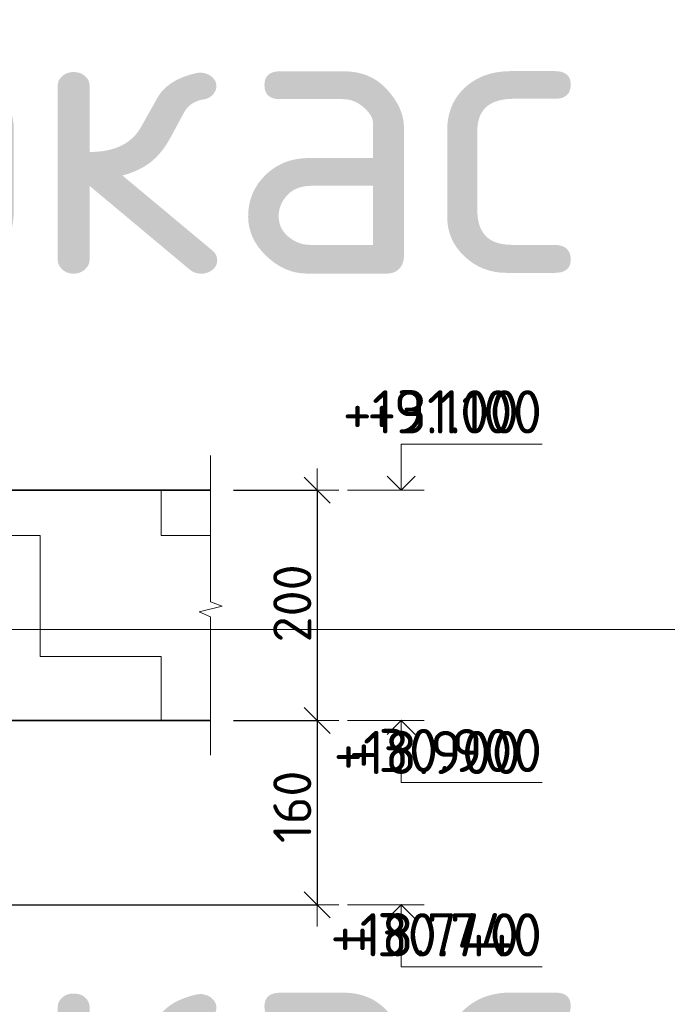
# Model space of a CAD drawing. Header units: metres. Extents: x -38 to 93, y -15 to 21.
# Tile 156 of 194: x 75.057 to 75.619, y 12.613 to 13.468. Entities that reach past the tile are written whole.
import ezdxf

# ---------------------------------------------------------------- set-up
doc = ezdxf.new("R2010")
doc.units = ezdxf.units.M
doc.header["$PDMODE"] = 65
doc.layers.add('XR$3$Размерная линия_ общее', color=7, linetype='Continuous', lineweight=13)
doc.layers.add('XR$5$Размерная линия_ общее', color=7, linetype='Continuous', lineweight=13)
doc.styles.add('ISOCPEUR', font='txt')
doc.dimstyles.new('DIMSTYLE_8', dxfattribs={"dimtxt": 0.033, "dimasz": 0.0375, "dimexe": 0, "dimexo": 0, "dimgap": 0.0165, "dimtad": 2, "dimdec": 0, "dimlfac": 1000, "dimrnd": 1, "dimzin": 12, "dimdsep": 46, "dimtxsty": 'ISOCPEUR', "dimblk1": 'ALL_ML_STRICH', "dimblk2": 'ALL_ML_STRICH', "dimsah": 1, "dimcen": 0, "dimclrd": 7, "dimclre": 256, "dimclrt": 7, "dimadec": 0, "dimazin": 0, "dimtfac": 1, "dimtdec": 0, "dimtix": 1, "dimtmove": 2, "dimatfit": 3, "dimfxl": 0, "dimtzin": 0, "dimlwd": 0, "dimlwe": -3, "dimarcsym": 0})
pattern_1 = [(0, (0.21, 0.21), (0.105, 0.105), [0.105, -0.105]), (90, (0.21, 0.21), (-0.105, 0.105), [0.105, -0.105])]

# ---------------------------------------------------------------- blocks, each defined once
blk = doc.blocks.new('СЛОЖНЫЙ_ОБЪЕКТ_6')
at = {"color": 7, "linetype": 'Continuous', "lineweight": 13, "transparency": 33554687}
blk.add_line((75.40839, 13.05949), (75.34172, 13.05949), dxfattribs=at)
blk.add_lwpolyline([(75.38839, 13.05949), (75.38839, 13.09949), (75.49072, 13.09949)], dxfattribs=at)
at = {"color": 7, "linetype": 'Continuous', "lineweight": 35, "transparency": 33554687}
blk.add_lwpolyline([(75.37629, 13.07159), (75.38839, 13.05949), (75.4005, 13.07159)], dxfattribs=at)
blk = doc.blocks.new('СЛОЖНЫЙ_ОБЪЕКТ_7')
at = {"color": 7, "linetype": 'Continuous', "lineweight": 13, "transparency": 33554687}
blk.add_line((75.40839, 12.85949), (75.34172, 12.85949), dxfattribs=at)
at = {"color": 7, "linetype": 'Continuous', "lineweight": 35, "transparency": 33554687}
blk.add_lwpolyline([(75.37629, 12.84738), (75.38839, 12.85949), (75.4005, 12.84738)], dxfattribs=at)
at = {"color": 7, "linetype": 'Continuous', "lineweight": 13, "transparency": 33554687}
blk.add_lwpolyline([(75.38839, 12.85949), (75.38839, 12.80549), (75.49072, 12.80549)], dxfattribs=at)
blk = doc.blocks.new('СЛОЖНЫЙ_ОБЪЕКТ_8')
at = {"color": 7, "linetype": 'Continuous', "lineweight": 13, "transparency": 33554687}
blk.add_line((75.40839, 12.69949), (75.34172, 12.69949), dxfattribs=at)
at = {"color": 7, "linetype": 'Continuous', "lineweight": 35, "transparency": 33554687}
blk.add_lwpolyline([(75.37629, 12.68738), (75.38839, 12.69949), (75.4005, 12.68738)], dxfattribs=at)
at = {"color": 7, "linetype": 'Continuous', "lineweight": 13, "transparency": 33554687}
blk.add_lwpolyline([(75.38839, 12.69949), (75.38839, 12.64549), (75.49072, 12.64549)], dxfattribs=at)
blk = doc.blocks.new('ЭЛЕМЕНТ_УЗОРА_13')
at = {"color": 7, "linetype": 'Continuous', "lineweight": 13, "transparency": 33554687}
blk.add_line((75.22301, 12.82949), (75.22301, 12.82949), dxfattribs=at)
blk.add_lwpolyline([(75.22301, 13.08949), (75.22301, 12.96235), (75.23301, 12.95871), (75.21301, 12.95377), (75.22301, 12.94961), (75.22301, 12.82949)], dxfattribs=at)
blk = doc.blocks.new('ALL_ML_STRICH')
at = {"color": 0, "linetype": 'ByBlock', "lineweight": -2}
for p, q in [((0, -0.5), (0, 0.5)), ((-0.3, -0.3), (0.3, 0.3)), ((-1, 0), (0.5, 0))]:
    blk.add_line(p, q, dxfattribs=at)
blk = doc.blocks.new('*D344')
at = {"layer": 'DEFPOINTS', "color": 7, "linetype": 'Continuous', "lineweight": 13, "transparency": 33554687}
for p in [(75.22301, 13.05949), (75.31543, 13.05949), (75.22301, 12.85949)]:
    blk.add_point(p, dxfattribs=at)
at = {"layer": 'XR$3$Размерная линия_ общее', "color": 253, "linetype": 'Continuous', "lineweight": -2, "true_color": 0xa0a0a0, "transparency": 33554687}
for p, q in [((75.24301, 13.05949), (75.31543, 13.05949)), ((75.24301, 12.85949), (75.31543, 12.85949))]:
    blk.add_line(p, q, dxfattribs=at)
at = {"layer": 'XR$3$Размерная линия_ общее', "color": 7, "linetype": 'Continuous', "lineweight": -2, "transparency": 33554687}
blk.add_line((75.31543, 13.05949), (75.31543, 12.85949), dxfattribs=at)
at = {"layer": 'XR$3$Размерная линия_ общее', "color": 7, "linetype": 'Continuous', "lineweight": 13, "transparency": 33554687, "xscale": 0.0375, "yscale": 0.0375, "zscale": 0.0375}
for p, rotation in [((75.31543, 13.05949), 90), ((75.31543, 12.85949), 270)]:
    blk.add_blockref('ALL_ML_STRICH', p, dxfattribs=dict(at, rotation=rotation))
at = {"layer": 'XR$3$Размерная линия_ общее', "color": 7, "linetype": 'Continuous', "lineweight": 13, "transparency": 33554687, "insert": (75.29393, 12.96114), "char_height": 0.033, "width": 0.099, "attachment_point": 5, "rotation": 90, "style": 'ISOCPEUR'}
blk.add_mtext('\\A1;{200}', dxfattribs=at)
blk = doc.blocks.new('*D345')
at = {"layer": 'DEFPOINTS', "color": 7, "linetype": 'Continuous', "lineweight": 13, "transparency": 33554687}
for p in [(75.22301, 12.85949), (75.31543, 12.85949), (74.89936, 12.69949)]:
    blk.add_point(p, dxfattribs=at)
at = {"layer": 'XR$3$Размерная линия_ общее', "color": 253, "linetype": 'Continuous', "lineweight": -2, "true_color": 0xa0a0a0, "transparency": 33554687}
for p, q in [((75.24301, 12.85949), (75.31543, 12.85949)), ((74.91936, 12.69949), (75.31543, 12.69949))]:
    blk.add_line(p, q, dxfattribs=at)
at = {"layer": 'XR$3$Размерная линия_ общее', "color": 7, "linetype": 'Continuous', "lineweight": -2, "transparency": 33554687}
blk.add_line((75.31543, 12.85949), (75.31543, 12.69949), dxfattribs=at)
at = {"layer": 'XR$3$Размерная линия_ общее', "color": 7, "linetype": 'Continuous', "lineweight": 13, "transparency": 33554687, "xscale": 0.0375, "yscale": 0.0375, "zscale": 0.0375}
for p, rotation in [((75.31543, 12.85949), 90), ((75.31543, 12.69949), 270)]:
    blk.add_blockref('ALL_ML_STRICH', p, dxfattribs=dict(at, rotation=rotation))
at = {"layer": 'XR$3$Размерная линия_ общее', "color": 7, "linetype": 'Continuous', "lineweight": 13, "transparency": 33554687, "insert": (75.29393, 12.78444), "char_height": 0.033, "width": 0.099, "attachment_point": 5, "rotation": 90, "style": 'ISOCPEUR'}
blk.add_mtext('\\A1;{160}', dxfattribs=at)
blk = doc.blocks.new('СЛОЖНЫЙ_ОБЪЕКТ_66')
at = {"color": 7, "linetype": 'Continuous', "lineweight": 13, "transparency": 33554687}
blk.add_line((75.40839, 13.05949), (75.34172, 13.05949), dxfattribs=at)
blk.add_lwpolyline([(75.38839, 13.05949), (75.38839, 13.09949), (75.51072, 13.09949)], dxfattribs=at)
at = {"color": 7, "linetype": 'Continuous', "lineweight": 35, "transparency": 33554687}
blk.add_lwpolyline([(75.37629, 13.07159), (75.38839, 13.05949), (75.4005, 13.07159)], dxfattribs=at)
blk = doc.blocks.new('СЛОЖНЫЙ_ОБЪЕКТ_67')
at = {"color": 7, "linetype": 'Continuous', "lineweight": 13, "transparency": 33554687}
blk.add_line((75.40839, 12.85949), (75.34172, 12.85949), dxfattribs=at)
at = {"color": 7, "linetype": 'Continuous', "lineweight": 35, "transparency": 33554687}
blk.add_lwpolyline([(75.37629, 12.84738), (75.38839, 12.85949), (75.4005, 12.84738)], dxfattribs=at)
at = {"color": 7, "linetype": 'Continuous', "lineweight": 13, "transparency": 33554687}
blk.add_lwpolyline([(75.38839, 12.85949), (75.38839, 12.80549), (75.51072, 12.80549)], dxfattribs=at)
blk = doc.blocks.new('СЛОЖНЫЙ_ОБЪЕКТ_68')
at = {"color": 7, "linetype": 'Continuous', "lineweight": 13, "transparency": 33554687}
blk.add_line((75.40839, 12.69949), (75.34172, 12.69949), dxfattribs=at)
at = {"color": 7, "linetype": 'Continuous', "lineweight": 35, "transparency": 33554687}
blk.add_lwpolyline([(75.37629, 12.68738), (75.38839, 12.69949), (75.4005, 12.68738)], dxfattribs=at)
at = {"color": 7, "linetype": 'Continuous', "lineweight": 13, "transparency": 33554687}
blk.add_lwpolyline([(75.38839, 12.69949), (75.38839, 12.64549), (75.51072, 12.64549)], dxfattribs=at)
blk = doc.blocks.new('ЭЛЕМЕНТ_УЗОРА_28')
at = {"color": 7, "linetype": 'Continuous', "lineweight": 13, "transparency": 33554687}
blk.add_line((75.22301, 12.82949), (75.22301, 12.82949), dxfattribs=at)
blk.add_lwpolyline([(75.22301, 13.08949), (75.22301, 12.96235), (75.23301, 12.95871), (75.21301, 12.95377), (75.22301, 12.94961), (75.22301, 12.82949)], dxfattribs=at)
blk = doc.blocks.new('*D620')
at = {"layer": 'DEFPOINTS', "color": 7, "linetype": 'Continuous', "lineweight": 13, "transparency": 33554687}
for p in [(75.22301, 13.05949), (75.31543, 13.05949), (75.22301, 12.85949)]:
    blk.add_point(p, dxfattribs=at)
at = {"layer": 'XR$5$Размерная линия_ общее', "color": 253, "linetype": 'Continuous', "lineweight": -2, "true_color": 0xa0a0a0, "transparency": 33554687}
for p, q in [((75.24301, 13.05949), (75.31543, 13.05949)), ((75.24301, 12.85949), (75.31543, 12.85949))]:
    blk.add_line(p, q, dxfattribs=at)
at = {"layer": 'XR$5$Размерная линия_ общее', "color": 7, "linetype": 'Continuous', "lineweight": -2, "transparency": 33554687}
blk.add_line((75.31543, 13.05949), (75.31543, 12.85949), dxfattribs=at)
at = {"layer": 'XR$5$Размерная линия_ общее', "color": 7, "linetype": 'Continuous', "lineweight": 13, "transparency": 33554687, "xscale": 0.0375, "yscale": 0.0375, "zscale": 0.0375}
for p, rotation in [((75.31543, 13.05949), 90), ((75.31543, 12.85949), 270)]:
    blk.add_blockref('ALL_ML_STRICH', p, dxfattribs=dict(at, rotation=rotation))
at = {"layer": 'XR$5$Размерная линия_ общее', "color": 7, "linetype": 'Continuous', "lineweight": 13, "transparency": 33554687, "insert": (75.29393, 12.96114), "char_height": 0.033, "width": 0.099, "attachment_point": 5, "rotation": 90, "style": 'ISOCPEUR'}
blk.add_mtext('\\A1;{200}', dxfattribs=at)
blk = doc.blocks.new('*D621')
at = {"layer": 'DEFPOINTS', "color": 7, "linetype": 'Continuous', "lineweight": 13, "transparency": 33554687}
for p in [(75.22301, 12.85949), (75.31543, 12.85949), (74.89936, 12.69949)]:
    blk.add_point(p, dxfattribs=at)
at = {"layer": 'XR$5$Размерная линия_ общее', "color": 253, "linetype": 'Continuous', "lineweight": -2, "true_color": 0xa0a0a0, "transparency": 33554687}
for p, q in [((75.24301, 12.85949), (75.31543, 12.85949)), ((74.91936, 12.69949), (75.31543, 12.69949))]:
    blk.add_line(p, q, dxfattribs=at)
at = {"layer": 'XR$5$Размерная линия_ общее', "color": 7, "linetype": 'Continuous', "lineweight": -2, "transparency": 33554687}
blk.add_line((75.31543, 12.85949), (75.31543, 12.69949), dxfattribs=at)
at = {"layer": 'XR$5$Размерная линия_ общее', "color": 7, "linetype": 'Continuous', "lineweight": 13, "transparency": 33554687, "xscale": 0.0375, "yscale": 0.0375, "zscale": 0.0375}
for p, rotation in [((75.31543, 12.85949), 90), ((75.31543, 12.69949), 270)]:
    blk.add_blockref('ALL_ML_STRICH', p, dxfattribs=dict(at, rotation=rotation))
at = {"layer": 'XR$5$Размерная линия_ общее', "color": 7, "linetype": 'Continuous', "lineweight": 13, "transparency": 33554687, "insert": (75.29393, 12.78444), "char_height": 0.033, "width": 0.099, "attachment_point": 5, "rotation": 90, "style": 'ISOCPEUR'}
blk.add_mtext('\\A1;{160}', dxfattribs=at)

msp = doc.modelspace()

# ---------------------------------------------------------------- hatches: boundary and pattern name
at = {"linetype": 'Continuous', "lineweight": 13, "transparency": 33554687}
h = msp.add_hatch(dxfattribs=at)
h.set_pattern_fill('____', scale=0.105, style=0, pattern_type=2)
h.set_pattern_definition(pattern_1)
h.paths.add_polyline_path([(74.67936, 12.93949), (74.59936, 12.89949), (74.59936, 12.69949), (74.89936, 12.69949), (74.89936, 12.85949), (75.22301, 12.85949), (75.22301, 13.05949), (74.67936, 13.05949)], flags=0)
h = msp.add_hatch(dxfattribs=at)
h.set_pattern_fill('____', scale=0.105, style=0, pattern_type=2)
h.set_pattern_definition(pattern_1)
h.paths.add_polyline_path([(74.67936, 12.93949), (74.59936, 12.89949), (74.59936, 12.69949), (74.89936, 12.69949), (74.89936, 12.85949), (75.22301, 12.85949), (75.22301, 13.05949), (74.67936, 13.05949)], flags=0)

# ---------------------------------------------------------------- linework, layer by layer
at = {"color": 7, "linetype": 'Continuous', "lineweight": 35, "transparency": 33554687}
for p, q in [((75.22301, 13.05949), (74.67936, 13.05949)), ((75.22301, 13.05949), (74.67936, 13.05949)), ((74.89936, 12.85949), (75.22301, 12.85949)), ((74.89936, 12.85949), (75.22301, 12.85949))]:
    msp.add_line(p, q, dxfattribs=at)
at = {"color": 7, "linetype": 'Continuous', "lineweight": 13, "transparency": 33554687}
msp.add_line((67.88688, 12.93849), (86.38688, 12.93849), dxfattribs=at)

# ---------------------------------------------------------------- block references
at = {"color": 7, "linetype": 'Continuous', "lineweight": 35, "transparency": 33554687}
for name in ['СЛОЖНЫЙ_ОБЪЕКТ_6', 'СЛОЖНЫЙ_ОБЪЕКТ_66', 'СЛОЖНЫЙ_ОБЪЕКТ_7', 'СЛОЖНЫЙ_ОБЪЕКТ_67', 'СЛОЖНЫЙ_ОБЪЕКТ_8', 'СЛОЖНЫЙ_ОБЪЕКТ_68']:
    msp.add_blockref(name, (0, 0), dxfattribs=at)
at = {"color": 7, "linetype": 'Continuous', "lineweight": 13, "transparency": 33554687}
for name in ['ЭЛЕМЕНТ_УЗОРА_13', 'ЭЛЕМЕНТ_УЗОРА_28']:
    msp.add_blockref(name, (0, 0), dxfattribs=at)

# ---------------------------------------------------------------- texts
at = {"color": 7, "linetype": 'Continuous', "lineweight": 13, "transparency": 33554687, "style": 'ISOCPEUR'}
for s, insert, char_height, width, attachment_point in [('\\A1;{\\fISOCPEUR|i0|b0;\\H0.250000;\\W1.000000;\\C7;Каркас КР-1}\\P', (74.52376, 13.33849), 0.25, 2.0689024, 4), ('\\A1;{\\fISOCPEUR|i0|b0;\\H0.037500;\\W1.000000;\\C7;+19.100}\\P', (75.49072, 13.10865), 0.0375, 0.1701064, 9), ('\\A1;{\\fISOCPEUR|i0|b0;\\H0.037500;\\W1.000000;\\C7;+31.100}\\P', (75.51072, 13.10865), 0.0375, 0.1701064, 9), ('\\A1;{\\fISOCPEUR|i0|b0;\\H0.037500;\\W1.000000;\\C7;+18.900}\\P', (75.49243, 12.81295), 0.0375, 0.1784043, 9), ('\\A1;{\\fISOCPEUR|i0|b0;\\H0.037500;\\W1.000000;\\C7;+30.900}\\P', (75.51072, 12.81465), 0.0375, 0.1867021, 9), ('\\A1;{\\fISOCPEUR|i0|b0;\\H0.037500;\\W1.000000;\\C7;+18.740}\\P', (75.49072, 12.65465), 0.0375, 0.1821875, 9), ('\\A1;{\\fISOCPEUR|i0|b0;\\H0.037500;\\W1.000000;\\C7;+30.740}\\P', (75.51072, 12.65465), 0.0375, 0.1904688, 9), ('\\A1;{\\fISOCPEUR|i0|b0;\\H0.250000;\\W1.000000;\\C7;Каркас КР-2}\\P', (74.52376, 12.53849), 0.25, 2.1219512, 4)]:
    msp.add_mtext(s, dxfattribs=dict(at, insert=insert, char_height=char_height, width=width, attachment_point=attachment_point))

# ---------------------------------------------------------------- dimensions: what is measured, and where the dimension line sits
at = {"layer": 'XR$3$Размерная линия_ общее', "color": 7, "linetype": 'Continuous', "lineweight": 13, "transparency": 33554687}
for base, p1, p2, picture, middle in [((75.31543, 12.85949), (75.24301, 13.05949), (75.24301, 12.85949), '*D344', (75.29393, 12.96114)), ((75.31543, 12.69949), (75.24301, 12.85949), (74.91936, 12.69949), '*D345', (75.29393, 12.78444))]:
    dim = msp.add_linear_dim(base=base, p1=p1, p2=p2, angle=270, dimstyle='DIMSTYLE_8', override={"dimpost": '<>', "dimclrd": 7, "dimclre": 253, "dimclrt": 7, "dimlwd": 0, "dimlwe": 65533}, dxfattribs=at)
    dim.commit()
    dim.dimension.update_dxf_attribs({"geometry": picture, "text_midpoint": middle, "dimtype": 160})
at = {"layer": 'XR$5$Размерная линия_ общее', "color": 7, "linetype": 'Continuous', "lineweight": 13, "transparency": 33554687}
for base, p1, p2, picture, middle in [((75.31543, 12.85949), (75.24301, 13.05949), (75.24301, 12.85949), '*D620', (75.29393, 12.96114)), ((75.31543, 12.69949), (75.24301, 12.85949), (74.91936, 12.69949), '*D621', (75.29393, 12.78444))]:
    dim = msp.add_linear_dim(base=base, p1=p1, p2=p2, angle=270, dimstyle='DIMSTYLE_8', override={"dimpost": '<>', "dimclrd": 7, "dimclre": 253, "dimclrt": 7, "dimlwd": 0, "dimlwe": 65533}, dxfattribs=at)
    dim.commit()
    dim.dimension.update_dxf_attribs({"geometry": picture, "text_midpoint": middle, "dimtype": 160})

doc.saveas('drawing.dxf')
